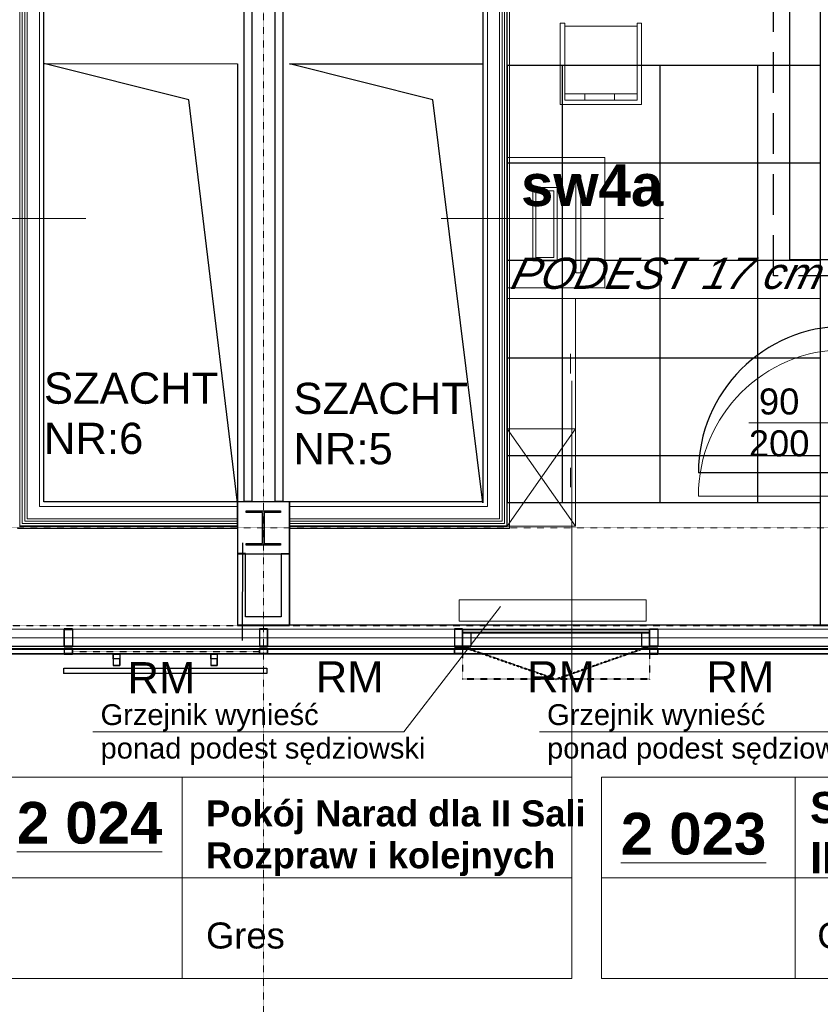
# Model space of a CAD drawing. Header units: millimetres. Extents: x -8838 to 31257, y -6224 to 3754.
# Tile 74 of 185: x 897 to 1390, y -5556 to -4951. Entities that reach past the tile are written whole.
import ezdxf
from ezdxf.enums import TextEntityAlignment as Align

# ---------------------------------------------------------------- set-up
doc = ezdxf.new("R2010")
doc.units = ezdxf.units.MM
doc.header["$LTSCALE"] = 10
doc.header["$MEASUREMENT"] = 0
for name, pattern in [('DASHED', [0.75, 0.5, -0.25]), ('rzut 2 pietra$0$ArchiTECH.PC 1. Line Type', [0.004, 0.003, -0.001]), ('rzut 2 pietra$0$ArchiTECH.PC 2. Line Type', [0.0025, 0.0015, -0.001]), ('rzut 2 pietra$0$ArchiTECH.PC 5. Line Type', [0.0053, 0.003, -0.001, 0.0003, -0.001]), ('rzut 2 pietra$0$ArchiTECH.PC Solid Line Type', [0]), ('SUFIT_2 PIETRO$0$ArchiTECH.PC 1. Line Type', [0.004, 0.003, -0.001]), ('SUFIT_2 PIETRO$0$ArchiTECH.PC 2. Line Type', [0.0025, 0.0015, -0.001]), ('SUFIT_2 PIETRO$0$ArchiTECH.PC Solid Line Type', [0])]:
    doc.linetypes.add(name, pattern=pattern)
for name, color, linetype, lineweight in [('IS_ARCH', 254, 'CONTINUOUS', 18), ('IS_FREON_GAZ', 22, 'DASHED', 30), ('IS_HC_FREON_CIECZ', 22, 'CONTINUOUS', 30)]:
    doc.layers.add(name, color=color, linetype=linetype, lineweight=lineweight)
for name, color, linetype in [('SUFIT_2 PIETRO$0$ELEM KONSTRUKCJI - inwent', 254, 'CONTINUOUS'), ('SUFIT_2 PIETRO$0$INWENTARYZACJA', 254, 'CONTINUOUS'), ('SUFIT_2 PIETRO$0$Kalka 1', 254, 'CONTINUOUS'), ('SUFIT_2 PIETRO$0$sciany projektowane', 254, 'CONTINUOUS'), ('SUFIT_2 PIETRO$0$SUFIT NOWY 39', 254, 'CONTINUOUS'), ('SUFIT_2 PIETRO$0$TYP SUFITÓW_NOWYCH', 254, 'CONTINUOUS')]:
    doc.layers.add(name, color=color, linetype=linetype)
doc.styles.add('rzut 2 pietra$0$ArchiTECHStyle1', font='arial.ttf', dxfattribs={"height": 0.16})
doc.styles.add('rzut 2 pietra$0$ArchiTECHStyle2', font='arialbd.ttf', dxfattribs={"height": 0.192})
doc.styles.add('rzut 2 pietra$0$ArchiTECHStyle3', font='ariali.ttf', dxfattribs={"oblique": 15, "height": 0.16})

msp = doc.modelspace()

# ---------------------------------------------------------------- linework, layer by layer
at = {"layer": 'IS_ARCH', "linetype": 'rzut 2 pietra$0$ArchiTECH.PC 5. Line Type'}
for p, q in [((1047.47, -3087.83), (1047.16, -6167.36)), ((-3569.09, -5262.89), (7882.41, -5264.04))]:
    msp.add_line(p, q, dxfattribs=at)
at = {"layer": 'IS_ARCH', "linetype": 'rzut 2 pietra$0$ArchiTECH.PC Solid Line Type'}
for p, q in [((897.46, -4648.87), (897.46, -5262.16)), ((898.96, -4650.37), (898.96, -5260.66)), ((900.46, -4651.87), (900.46, -5259.16)), ((901.96, -4653.37), (901.96, -5257.66)), ((1192.51, -4653.35), (1192.51, -5257.66)), ((1194.01, -4651.85), (1194.01, -5259.16)), ((1195.51, -4650.35), (1195.51, -5260.66)), ((1197.01, -4648.85), (1197.01, -5262.16)), ((909.46, -5250.16), (909.46, -4660.87)), ((1185.01, -4660.85), (1185.01, -5250.16)), ((1198.51, -5263.66), (1198.51, -4662.35)), ((1389.75, -4662.35), (1389.75, -5146.78)), ((1035.25, -4678.99), (1035.25, -5246.97)), ((1040.25, -5246.97), (1040.25, -4678.99)), ((1054.31, -4678.98), (1054.31, -5246.97)), ((1059.31, -5246.97), (1059.31, -4678.98)), ((1229.83, -4953.14), (1229.83, -5003.14)), ((1232.55, -4953.14), (1229.83, -4953.14)), ((1232.55, -5000.41), (1232.55, -4953.14)), ((1232.55, -4954.95), (1277.1, -4954.95)), ((1279.83, -4953.14), (1277.1, -4953.14)), ((1277.1, -4953.14), (1277.1, -5000.41)), ((1279.83, -5003.14), (1279.83, -4953.14)), ((1001.37, -5000.18), (912.28, -4977.95)), ((912.28, -4977.95), (1031.28, -4977.97)), ((1031.28, -4977.97), (1031.25, -5247.97)), ((1151.37, -5000.2), (1063.28, -4977.97)), ((1063.28, -4977.97), (1182.28, -4977.98)), ((1182.28, -4977.98), (1182.25, -5247.98)), ((1232.46, -4996.5), (1277.1, -4996.5)), ((1244.92, -5000.41), (1244.83, -4996.5)), ((1263.1, -4996.5), (1263.1, -5000.41)), ((1031.25, -5247.97), (1001.37, -5000.18)), ((1182.25, -5247.98), (1151.37, -5000.2)), ((1229.83, -5003.14), (1279.83, -5003.14)), ((1277.1, -5000.41), (1232.55, -5000.41)), ((1197.21, -5115.68), (1197.21, -5035.68)), ((1197.21, -5035.68), (1257.21, -5035.68)), ((1257.21, -5035.68), (1257.21, -5115.68)), ((1239.44, -5046.64), (1239.44, -5106.64)), ((1242.44, -5046.64), (1239.44, -5046.64)), ((1242.44, -5106.64), (1242.44, -5046.64)), ((1212.86, -5054.14), (1212.86, -5099.14)), ((1227.86, -5054.14), (1212.86, -5054.14)), ((1214.86, -5056.14), (1225.86, -5056.14)), ((1214.86, -5097.14), (1214.86, -5056.14)), ((1225.86, -5056.14), (1225.86, -5097.14)), ((1227.86, -5099.14), (1227.86, -5054.14)), ((937.99, -5073.16), (801.24, -5073.16)), ((1156.53, -5073.16), (1293.28, -5073.13)), ((1212.86, -5099.14), (1227.86, -5099.14)), ((1225.86, -5097.14), (1214.86, -5097.14)), ((1239.44, -5106.64), (1242.44, -5106.64)), ((1257.21, -5115.68), (1197.21, -5115.68)), ((1197.21, -5122.36), (1197.21, -5202.36)), ((1239.21, -5122.36), (1197.21, -5122.36)), ((1197.21, -5122.36), (1197.21, -5122.36)), ((1389.75, -5122.36), (1197.21, -5122.36)), ((1389.75, -5122.36), (1197.21, -5122.36)), ((1239.21, -5202.36), (1239.21, -5122.36)), ((1236.21, -5156.36), (1236.21, -5168.36)), ((1236.84, -5416.5), (1236.84, -5173.03)), ((1415.97, -5198.78), (1345.78, -5198.78)), ((1197.21, -5202.36), (1239.21, -5202.36)), ((1197.21, -5262.36), (1197.21, -5202.36)), ((1197.21, -5202.36), (1239.21, -5202.36)), ((1197.21, -5262.36), (1239.21, -5202.36)), ((1197.21, -5202.36), (1239.21, -5262.36)), ((1239.21, -5202.36), (1239.21, -5262.36)), ((1236.21, -5238.36), (1236.21, -5226.36)), ((1063.23, -5247.36), (1031.23, -5247.36)), ((1031.23, -5247.36), (1031.23, -5279.36)), ((1063.23, -5247.36), (1031.23, -5247.36)), ((1031.23, -5247.36), (1031.23, -5279.36)), ((1035.25, -5246.97), (1040.25, -5246.97)), ((1054.31, -5246.97), (1059.31, -5246.97)), ((1063.23, -5279.36), (1063.23, -5247.36)), ((1063.23, -5247.36), (1063.23, -5247.36)), ((1063.23, -5279.36), (1063.23, -5247.36)), ((1063.23, -5247.36), (1063.23, -5247.36)), ((1404.75, -5243.78), (1314.75, -5243.78)), ((1031.26, -5250.16), (909.46, -5250.16)), ((1031.25, -5247.97), (1031.25, -5247.97)), ((1031.26, -5263.66), (1031.26, -5250.16)), ((1036.73, -5252.86), (1057.73, -5252.86)), ((1036.73, -5253.86), (1036.73, -5252.86)), ((1036.73, -5252.86), (1057.73, -5252.86)), ((1036.73, -5253.86), (1036.73, -5252.86)), ((1057.73, -5252.86), (1057.73, -5253.86)), ((1057.73, -5252.86), (1057.73, -5253.86)), ((1185.01, -5250.16), (1063.21, -5250.16)), ((1063.21, -5250.16), (1063.21, -5263.66)), ((1182.25, -5247.98), (1182.25, -5247.98)), ((1389.75, -5250.78), (1389.75, -5323.32)), ((900.46, -5259.16), (1031.26, -5259.16)), ((901.96, -5257.66), (1031.26, -5257.66)), ((1046.73, -5253.86), (1036.73, -5253.86)), ((1046.73, -5253.86), (1036.73, -5253.86)), ((1046.73, -5272.86), (1046.73, -5253.86)), ((1046.73, -5272.86), (1046.73, -5253.86)), ((1057.73, -5253.86), (1047.73, -5253.86)), ((1047.73, -5253.86), (1047.73, -5272.86)), ((1057.73, -5253.86), (1047.73, -5253.86)), ((1047.73, -5253.86), (1047.73, -5272.86)), ((1192.51, -5257.66), (1063.21, -5257.66)), ((1194.01, -5259.16), (1063.21, -5259.16)), ((895.96, -5263.66), (1031.26, -5263.66)), ((897.46, -5262.16), (1031.26, -5262.16)), ((898.96, -5260.66), (1031.26, -5260.66)), ((1195.51, -5260.66), (1063.21, -5260.66)), ((1197.01, -5262.16), (1063.21, -5262.16)), ((1063.21, -5263.66), (1198.51, -5263.66)), ((1063.27, -5262.97), (1063.25, -5322.97)), ((1239.21, -5262.36), (1197.21, -5262.36)), ((1197.21, -5262.36), (1197.21, -5262.36)), ((1034.33, -5272.44), (1034.28, -5332.45)), ((1036.73, -5273.86), (1036.73, -5272.86)), ((1036.73, -5272.86), (1046.73, -5272.86)), ((1036.73, -5273.86), (1036.73, -5272.86)), ((1036.73, -5272.86), (1046.73, -5272.86)), ((1057.73, -5273.86), (1036.73, -5273.86)), ((1057.73, -5273.86), (1036.73, -5273.86)), ((1047.73, -5272.86), (1057.73, -5272.86)), ((1047.73, -5272.86), (1057.73, -5272.86)), ((1057.73, -5272.86), (1057.73, -5273.86)), ((1057.73, -5272.86), (1057.73, -5273.86)), ((1031.23, -5279.36), (1063.23, -5279.36)), ((1031.23, -5279.36), (1063.23, -5279.36)), ((1036.25, -5278.97), (1031.25, -5278.97)), ((1031.25, -5278.97), (1031.25, -5322.97)), ((1031.25, -5278.97), (1031.25, -5322.97)), ((1031.25, -5279.37), (1031.25, -5323.37)), ((1036.25, -5317.97), (1036.25, -5278.97)), ((1063.25, -5279.36), (1058.25, -5279.36)), ((1058.25, -5279.36), (1058.25, -5317.97)), ((1063.25, -5278.97), (1063.25, -5322.97)), ((1063.25, -5322.97), (1063.25, -5279.36)), ((1063.25, -5279.37), (1063.25, -5323.37)), ((1167.6, -5307.57), (1167.6, -5320.57)), ((1282.6, -5307.57), (1167.6, -5307.57)), ((1167.6, -5307.57), (1167.6, -5320.57)), ((1282.6, -5307.57), (1167.6, -5307.57)), ((1282.6, -5320.57), (1282.6, -5307.57)), ((1282.6, -5320.57), (1282.6, -5307.57)), ((1133.67, -5388.68), (1193.03, -5311.59)), ((1058.25, -5317.97), (1036.25, -5317.97)), ((-362.69, -5325.33), (2309.75, -5325.59)), ((924.73, -5336.39), (924.73, -5325.85)), ((924.73, -5325.85), (929.75, -5325.85)), ((929.75, -5325.45), (924.75, -5325.46)), ((924.75, -5325.46), (924.75, -5335.99)), ((924.75, -5325.86), (924.75, -5336.39)), ((929.75, -5325.86), (924.75, -5325.86)), ((929.75, -5325.45), (929.75, -5335.99)), ((929.75, -5325.85), (929.75, -5336.39)), ((929.75, -5325.86), (929.75, -5336.39)), ((1031.25, -5322.97), (1063.25, -5322.97)), ((1031.25, -5322.97), (1063.25, -5322.97)), ((1031.25, -5323.37), (1063.25, -5323.37)), ((1049.75, -5325.47), (1044.75, -5325.47)), ((1044.75, -5325.47), (1044.75, -5336)), ((1044.75, -5325.87), (1044.75, -5335.87)), ((1049.75, -5325.87), (1044.75, -5325.87)), ((1044.75, -5325.87), (1044.75, -5336.4)), ((1049.75, -5325.87), (1044.75, -5325.87)), ((1049.75, -5325.47), (1049.75, -5336)), ((1049.75, -5335.87), (1049.75, -5325.87)), ((1049.75, -5325.87), (1049.75, -5336.4)), ((1063.25, -5322.97), (1524.75, -5323.04)), ((1169.75, -5325.48), (1164.75, -5325.48)), ((1164.75, -5325.48), (1164.75, -5336.01)), ((1164.75, -5325.88), (1164.75, -5336.42)), ((1169.75, -5325.88), (1164.75, -5325.88)), ((1164.75, -5325.88), (1164.75, -5336.42)), ((1169.75, -5325.88), (1164.75, -5325.88)), ((1167.6, -5320.57), (1282.6, -5320.57)), ((1167.6, -5320.57), (1282.6, -5320.57)), ((1169.75, -5325.48), (1169.75, -5336.01)), ((1169.75, -5325.88), (1284.77, -5325.88)), ((1169.75, -5327.89), (1169.75, -5325.88)), ((1169.75, -5336.42), (1169.75, -5325.88)), ((1169.75, -5325.88), (1169.75, -5336.41)), ((1284.73, -5336.42), (1284.73, -5325.58)), ((1284.73, -5325.58), (1289.75, -5325.58)), ((1289.75, -5325.49), (1284.75, -5325.49)), ((1284.75, -5325.49), (1284.75, -5336.03)), ((1284.75, -5325.89), (1284.75, -5336.43)), ((1289.75, -5325.89), (1284.75, -5325.89)), ((1284.77, -5325.88), (1284.77, -5327.89)), ((1289.75, -5325.49), (1289.75, -5336.02)), ((1289.75, -5325.58), (1289.75, -5336.42)), ((1289.75, -5325.89), (1289.75, -5336.42)), ((1389.75, -5323.32), (1404.75, -5323.32)), ((569.79, -5330.95), (1404.75, -5330.95)), ((1169.77, -5327.48), (1169.75, -5336.01)), ((1169.77, -5327.88), (1169.75, -5336.41)), ((1284.77, -5327.89), (1169.75, -5327.89)), ((1169.77, -5327.48), (1174.77, -5327.48)), ((1169.77, -5327.48), (1284.77, -5327.49)), ((1169.77, -5336.05), (1169.77, -5327.88)), ((1169.77, -5327.88), (1174.75, -5327.88)), ((1169.77, -5327.88), (1284.77, -5327.89)), ((1169.77, -5327.88), (1174.77, -5327.88)), ((1174.77, -5327.48), (1174.75, -5336.01)), ((1174.75, -5327.88), (1174.75, -5336.05)), ((1174.77, -5327.88), (1174.75, -5336.41)), ((1279.76, -5327.49), (1279.75, -5336.02)), ((1279.75, -5327.89), (1279.75, -5336.42)), ((1284.77, -5327.89), (1279.75, -5327.89)), ((1279.76, -5327.89), (1279.75, -5336.42)), ((1279.76, -5327.49), (1284.76, -5327.49)), ((1279.76, -5327.89), (1284.76, -5327.89)), ((1284.76, -5327.49), (1284.75, -5336.02)), ((1284.76, -5327.89), (1284.75, -5336.42)), ((1284.77, -5336.42), (1284.77, -5327.89)), ((-362.69, -5335.86), (2309.74, -5336.12)), ((-362.69, -5337.33), (2309.74, -5337.6)), ((2309.74, -5338), (-357.68, -5338)), ((929.75, -5336.39), (924.73, -5336.39)), ((929.75, -5335.99), (924.75, -5335.99)), ((929.75, -5336.39), (924.75, -5336.39)), ((929.76, -5337.46), (924.76, -5337.47)), ((924.76, -5337.47), (924.76, -5340.46)), ((924.76, -5337.86), (924.76, -5340.86)), ((929.76, -5337.86), (924.76, -5337.86)), ((929.76, -5337.86), (924.76, -5337.87)), ((924.76, -5337.87), (924.76, -5340.86)), ((929.76, -5337.46), (929.76, -5340.46)), ((929.76, -5340.86), (929.76, -5337.86)), ((929.76, -5337.86), (929.76, -5340.86)), ((1044.72, -5337.88), (1044.72, -5340.73)), ((1049.76, -5337.88), (1044.72, -5337.88)), ((1044.75, -5335.87), (1049.75, -5335.87)), ((1049.75, -5336), (1044.75, -5336)), ((1049.75, -5336.4), (1044.75, -5336.4)), ((1049.76, -5337.47), (1044.76, -5337.48)), ((1044.76, -5337.48), (1044.76, -5340.47)), ((1044.76, -5337.88), (1044.76, -5340.87)), ((1049.76, -5337.88), (1044.76, -5337.88)), ((1049.76, -5337.47), (1049.76, -5340.47)), ((1049.76, -5340.73), (1049.76, -5337.88)), ((1049.76, -5337.88), (1049.76, -5340.87)), ((1169.75, -5336.01), (1164.75, -5336.01)), ((1169.75, -5336.41), (1164.75, -5336.42)), ((1164.75, -5336.42), (1169.75, -5336.42)), ((1169.76, -5337.49), (1164.76, -5337.49)), ((1164.76, -5337.49), (1164.76, -5340.48)), ((1164.76, -5340.88), (1164.76, -5337.89)), ((1164.76, -5337.89), (1169.76, -5337.89)), ((1164.76, -5337.89), (1164.76, -5340.88)), ((1169.76, -5337.89), (1164.76, -5337.89)), ((1169.75, -5336.01), (1174.75, -5336.01)), ((1169.75, -5336.41), (1174.75, -5336.41)), ((1169.76, -5337.49), (1169.76, -5340.48)), ((1169.76, -5337.89), (1169.76, -5340.88)), ((1169.76, -5337.89), (1169.76, -5340.88)), ((1174.75, -5336.05), (1169.77, -5336.05)), ((1279.75, -5336.02), (1284.75, -5336.02)), ((1279.75, -5336.42), (1284.77, -5336.42)), ((1279.75, -5336.42), (1284.75, -5336.42)), ((1289.75, -5336.42), (1284.73, -5336.42)), ((1289.75, -5336.02), (1284.75, -5336.03)), ((1289.75, -5336.42), (1284.75, -5336.43)), ((1289.76, -5337.5), (1284.76, -5337.5)), ((1284.76, -5337.5), (1284.76, -5340.5)), ((1284.76, -5337.58), (1284.76, -5340.9)), ((1289.92, -5337.58), (1284.76, -5337.58)), ((1284.76, -5337.9), (1284.76, -5340.9)), ((1289.76, -5337.9), (1284.76, -5337.9)), ((1289.76, -5337.5), (1289.76, -5340.49)), ((1289.76, -5337.9), (1289.76, -5340.89)), ((1289.92, -5340.9), (1289.92, -5337.58)), ((-362.69, -5340.33), (2309.74, -5340.59)), ((-357.68, -5340.73), (2309.74, -5340.73)), ((929.76, -5340.46), (924.76, -5340.46)), ((924.76, -5340.86), (929.76, -5340.86)), ((929.76, -5340.86), (924.76, -5340.86)), ((954.93, -5343.89), (954.93, -5340.95)), ((954.93, -5340.95), (958.93, -5340.95)), ((954.93, -5340.95), (954.93, -5343.9)), ((958.93, -5340.95), (954.93, -5340.95)), ((954.93, -5343.89), (954.93, -5347.9)), ((958.93, -5343.89), (954.93, -5343.89)), ((958.93, -5343.89), (954.93, -5343.89)), ((958.93, -5343.89), (954.93, -5343.9)), ((954.93, -5343.9), (954.93, -5347.9)), ((958.93, -5340.95), (958.93, -5343.89)), ((958.93, -5340.95), (958.93, -5347.89)), ((958.93, -5347.9), (958.93, -5343.89)), ((1018.88, -5340.9), (1014.88, -5340.91)), ((1014.88, -5340.91), (1018.88, -5340.91)), ((1014.88, -5343.85), (1014.88, -5340.91)), ((1014.88, -5340.91), (1014.88, -5347.85)), ((1018.88, -5343.85), (1014.88, -5343.85)), ((1014.88, -5343.85), (1014.88, -5347.85)), ((1018.88, -5343.85), (1014.88, -5343.85)), ((1018.88, -5343.85), (1014.88, -5343.85)), ((1018.88, -5340.9), (1018.88, -5343.85)), ((1018.88, -5340.91), (1018.88, -5343.85)), ((1018.88, -5347.85), (1018.88, -5343.85)), ((1018.88, -5343.85), (1018.88, -5347.85)), ((1044.72, -5340.73), (1049.76, -5340.73)), ((1049.76, -5340.47), (1044.76, -5340.47)), ((1049.76, -5340.87), (1044.76, -5340.87)), ((1169.76, -5340.48), (1164.76, -5340.48)), ((1169.76, -5340.88), (1164.76, -5340.88)), ((1169.76, -5340.88), (1164.76, -5340.88)), ((1289.76, -5340.49), (1284.76, -5340.5)), ((1289.76, -5340.89), (1284.76, -5340.9)), ((1284.76, -5340.9), (1289.92, -5340.9)), ((1049.39, -5349.79), (924.38, -5349.89)), ((924.38, -5349.89), (924.39, -5352.89)), ((924.6, -5352.79), (924.6, -5349.62)), ((924.6, -5349.62), (1049.39, -5349.62)), ((958.93, -5347.89), (954.93, -5347.9)), ((954.93, -5347.9), (958.93, -5347.9)), ((1014.88, -5347.85), (1018.88, -5347.85)), ((1018.88, -5347.85), (1014.88, -5347.85)), ((1049.39, -5349.62), (1049.39, -5352.79)), ((1049.39, -5349.79), (1049.39, -5352.79)), ((1049.39, -5352.79), (924.39, -5352.89)), ((1049.39, -5352.79), (924.6, -5352.79)), ((942.4, -5388.68), (1133.67, -5388.68)), ((1217.01, -5388.68), (1408.28, -5388.68)), ((878.04, -5416.5), (1236.84, -5416.5)), ((997.28, -5416.5), (997.28, -5540.42)), ((1236.84, -5416.5), (1236.84, -5540.42)), ((1255.08, -5416.5), (1613.88, -5416.5)), ((1255.08, -5416.5), (1255.08, -5540.42)), ((1374.32, -5416.5), (1374.32, -5540.42)), ((878.04, -5478.46), (1236.84, -5478.46)), ((1255.08, -5478.46), (1613.88, -5478.46)), ((878.04, -5540.42), (1236.84, -5540.42)), ((1255.08, -5540.42), (1613.88, -5540.42))]:
    msp.add_line(p, q, dxfattribs=at)
at = {"layer": 'IS_ARCH', "linetype": 'rzut 2 pietra$0$ArchiTECH.PC 1. Line Type'}
for p, q in [((1389.75, -5148.78), (1389.75, -5248.78)), ((-1515.75, -5323.12), (4330.89, -5323.69)), ((1169.75, -5336.21), (1169.76, -5356.21)), ((1169.75, -5336.21), (1227.26, -5356.17)), ((1169.75, -5336.21), (1169.76, -5356.21)), ((1169.75, -5336.21), (1227.26, -5356.17)), ((1169.75, -5336.61), (1227.26, -5356.57)), ((1169.75, -5336.61), (1169.76, -5356.61)), ((1169.75, -5336.61), (1227.26, -5356.57)), ((1169.75, -5336.61), (1169.76, -5356.61)), ((1284.75, -5336.02), (1227.26, -5356.17)), ((1284.75, -5336.02), (1227.26, -5356.17)), ((1284.75, -5336.42), (1227.26, -5356.57)), ((1284.75, -5336.42), (1227.26, -5356.57)), ((1284.75, -5336.02), (1284.76, -5356.13)), ((1284.75, -5336.02), (1284.76, -5356.13)), ((1284.75, -5336.42), (1284.76, -5356.53)), ((1284.75, -5336.42), (1284.76, -5356.53)), ((1284.76, -5356.13), (1169.76, -5356.21)), ((1284.76, -5356.13), (1169.76, -5356.21)), ((1284.76, -5356.53), (1169.76, -5356.61)), ((1284.76, -5356.53), (1169.76, -5356.61))]:
    msp.add_line(p, q, dxfattribs=at)
at = {"layer": 'IS_ARCH', "linetype": 'rzut 2 pietra$0$ArchiTECH.PC 2. Line Type'}
msp.add_line((1044.35, -5339.42), (929.38, -5339.5), dxfattribs=at)
at = {"layer": 'IS_ARCH', "linetype": 'rzut 2 pietra$0$ArchiTECH.PC Solid Line Type'}
msp.add_arc((1404.75, -5243.78), 90, 90, 180, dxfattribs=at)
at = {"layer": 'IS_FREON_GAZ', "ltscale": 5}
msp.add_lwpolyline([(2526.37, -5108.49), (1361, -5108.49), (1361, -4882.84), (1351.02, -4882.84)], dxfattribs=at)
at = {"layer": 'IS_HC_FREON_CIECZ'}
msp.add_lwpolyline([(2537.37, -5098.49), (1371, -5098.49), (1371, -4872.84), (1351.02, -4872.84)], dxfattribs=at)
at = {"layer": 'SUFIT_2 PIETRO$0$ELEM KONSTRUKCJI - inwent', "linetype": 'SUFIT_2 PIETRO$0$ArchiTECH.PC Solid Line Type'}
for p, q in [((1063.23, -5247.36), (1031.23, -5247.36)), ((1031.23, -5247.36), (1031.23, -5279.36)), ((1063.23, -5279.36), (1063.23, -5247.36)), ((1063.23, -5247.36), (1063.23, -5247.36)), ((1036.73, -5252.86), (1057.73, -5252.86)), ((1036.73, -5253.86), (1036.73, -5252.86)), ((1036.73, -5252.86), (1057.73, -5252.86)), ((1036.73, -5253.86), (1036.73, -5252.86)), ((1057.73, -5252.86), (1057.73, -5253.86)), ((1057.73, -5252.86), (1057.73, -5253.86)), ((1046.73, -5253.86), (1036.73, -5253.86)), ((1046.73, -5253.86), (1036.73, -5253.86)), ((1046.73, -5272.86), (1046.73, -5253.86)), ((1046.73, -5272.86), (1046.73, -5253.86)), ((1057.73, -5253.86), (1047.73, -5253.86)), ((1047.73, -5253.86), (1047.73, -5272.86)), ((1057.73, -5253.86), (1047.73, -5253.86)), ((1047.73, -5253.86), (1047.73, -5272.86)), ((1036.73, -5273.86), (1036.73, -5272.86)), ((1036.73, -5272.86), (1046.73, -5272.86)), ((1036.73, -5273.86), (1036.73, -5272.86)), ((1036.73, -5272.86), (1046.73, -5272.86)), ((1057.73, -5273.86), (1036.73, -5273.86)), ((1057.73, -5273.86), (1036.73, -5273.86)), ((1047.73, -5272.86), (1057.73, -5272.86)), ((1047.73, -5272.86), (1057.73, -5272.86)), ((1057.73, -5272.86), (1057.73, -5273.86)), ((1057.73, -5272.86), (1057.73, -5273.86)), ((1031.23, -5279.36), (1063.23, -5279.36))]:
    msp.add_line(p, q, dxfattribs=at)
at = {"layer": 'SUFIT_2 PIETRO$0$INWENTARYZACJA', "linetype": 'SUFIT_2 PIETRO$0$ArchiTECH.PC Solid Line Type'}
for p, q in [((1197.21, -5262.36), (1197.21, -4647.37)), ((912.26, -5247.36), (912.26, -4662.37)), ((1182.21, -4662.37), (1182.21, -5247.36)), ((1035.25, -4678.99), (1035.25, -5246.97)), ((1040.25, -5246.97), (1040.25, -4678.99)), ((1054.31, -4678.98), (1054.31, -5246.97)), ((1059.31, -5246.97), (1059.31, -4678.98)), ((1001.37, -5000.18), (912.28, -4977.95)), ((912.28, -4977.95), (1031.28, -4977.97)), ((1031.28, -4977.97), (1031.25, -5247.97)), ((1151.37, -5000.2), (1063.28, -4977.97)), ((1063.28, -4977.97), (1182.28, -4977.98)), ((1182.28, -4977.98), (1182.25, -5247.98)), ((1031.25, -5247.97), (1001.37, -5000.18)), ((1182.25, -5247.98), (1151.37, -5000.2)), ((1031.26, -5247.36), (912.26, -5247.36)), ((1031.26, -5262.36), (1031.26, -5247.36)), ((1035.25, -5246.97), (1040.25, -5246.97)), ((1054.31, -5246.97), (1059.31, -5246.97)), ((1182.21, -5247.36), (1063.21, -5247.36)), ((1063.21, -5247.36), (1063.21, -5262.36)), ((1031.25, -5247.97), (1031.25, -5247.97)), ((1182.25, -5247.98), (1182.25, -5247.98)), ((897.26, -5262.36), (1031.26, -5262.36)), ((1063.21, -5262.36), (1197.21, -5262.36)), ((1063.27, -5262.97), (1063.25, -5322.97)), ((1034.33, -5272.44), (1034.28, -5332.45)), ((1036.25, -5278.97), (1031.25, -5278.97)), ((1031.25, -5278.97), (1031.25, -5322.97)), ((1031.25, -5278.97), (1031.25, -5322.97)), ((1031.25, -5279.37), (1031.25, -5323.37)), ((1036.25, -5317.97), (1036.25, -5278.97)), ((1063.25, -5279.36), (1058.25, -5279.36)), ((1058.25, -5279.36), (1058.25, -5317.97)), ((1063.25, -5278.97), (1063.25, -5322.97)), ((1063.25, -5322.97), (1063.25, -5279.36)), ((1063.25, -5279.37), (1063.25, -5323.37)), ((1058.25, -5317.97), (1036.25, -5317.97)), ((-362.69, -5325.33), (2309.75, -5325.59)), ((924.73, -5325.85), (929.75, -5325.85)), ((924.73, -5336.39), (924.73, -5325.85)), ((929.75, -5325.45), (924.75, -5325.46)), ((924.75, -5325.46), (924.75, -5335.99)), ((929.75, -5325.86), (924.75, -5325.86)), ((924.75, -5325.86), (924.75, -5336.39)), ((929.75, -5325.45), (929.75, -5335.99)), ((929.75, -5325.85), (929.75, -5336.39)), ((929.75, -5325.86), (929.75, -5336.39)), ((1031.25, -5322.97), (1063.25, -5322.97)), ((1031.25, -5322.97), (1063.25, -5322.97)), ((1031.25, -5323.37), (1063.25, -5323.37)), ((1044.75, -5325.47), (1044.75, -5336)), ((1049.75, -5325.47), (1044.75, -5325.47)), ((1049.75, -5325.87), (1044.75, -5325.87)), ((1044.75, -5325.87), (1044.75, -5336.4)), ((1049.75, -5325.87), (1044.75, -5325.87)), ((1044.75, -5325.87), (1044.75, -5335.87)), ((1049.75, -5325.47), (1049.75, -5336)), ((1049.75, -5325.87), (1049.75, -5336.4)), ((1049.75, -5335.87), (1049.75, -5325.87)), ((1063.25, -5322.97), (1524.75, -5323.04)), ((1164.75, -5325.48), (1164.75, -5336.01)), ((1169.75, -5325.48), (1164.75, -5325.48)), ((1169.75, -5325.88), (1164.75, -5325.88)), ((1164.75, -5325.88), (1164.75, -5336.42)), ((1169.75, -5325.88), (1164.75, -5325.88)), ((1164.75, -5325.88), (1164.75, -5336.42)), ((1169.75, -5325.48), (1169.75, -5336.01)), ((1169.75, -5325.88), (1169.75, -5336.41)), ((1169.75, -5336.42), (1169.75, -5325.88)), ((1169.75, -5327.89), (1169.75, -5325.88)), ((1169.75, -5325.88), (1284.77, -5325.88)), ((1284.73, -5325.58), (1289.75, -5325.58)), ((1284.73, -5336.42), (1284.73, -5325.58)), ((1284.75, -5325.49), (1284.75, -5336.03)), ((1289.75, -5325.49), (1284.75, -5325.49)), ((1289.75, -5325.89), (1284.75, -5325.89)), ((1284.75, -5325.89), (1284.75, -5336.43)), ((1284.77, -5325.88), (1284.77, -5327.89)), ((1289.75, -5325.49), (1289.75, -5336.02)), ((1289.75, -5325.58), (1289.75, -5336.42)), ((1289.75, -5325.89), (1289.75, -5336.42)), ((1169.77, -5327.48), (1169.75, -5336.01)), ((1169.77, -5327.88), (1169.75, -5336.41)), ((1284.77, -5327.89), (1169.75, -5327.89)), ((1169.77, -5327.48), (1284.77, -5327.49)), ((1169.77, -5327.48), (1174.77, -5327.48)), ((1169.77, -5327.88), (1174.77, -5327.88)), ((1169.77, -5327.88), (1284.77, -5327.89)), ((1169.77, -5327.88), (1174.75, -5327.88)), ((1169.77, -5336.05), (1169.77, -5327.88)), ((1174.77, -5327.48), (1174.75, -5336.01)), ((1174.77, -5327.88), (1174.75, -5336.41)), ((1174.75, -5327.88), (1174.75, -5336.05)), ((1279.76, -5327.49), (1279.75, -5336.02)), ((1279.76, -5327.89), (1279.75, -5336.42)), ((1284.77, -5327.89), (1279.75, -5327.89)), ((1279.75, -5327.89), (1279.75, -5336.42)), ((1279.76, -5327.49), (1284.76, -5327.49)), ((1279.76, -5327.89), (1284.76, -5327.89)), ((1284.76, -5327.49), (1284.75, -5336.02)), ((1284.76, -5327.89), (1284.75, -5336.42)), ((1284.77, -5336.42), (1284.77, -5327.89)), ((-362.69, -5335.86), (2309.74, -5336.12)), ((-362.69, -5337.33), (2309.74, -5337.6)), ((2309.74, -5338), (-357.68, -5338)), ((929.75, -5336.39), (924.73, -5336.39)), ((929.75, -5335.99), (924.75, -5335.99)), ((929.75, -5336.39), (924.75, -5336.39)), ((929.76, -5337.46), (924.76, -5337.47)), ((924.76, -5337.47), (924.76, -5340.46)), ((929.76, -5337.86), (924.76, -5337.87)), ((929.76, -5337.86), (924.76, -5337.86)), ((924.76, -5337.86), (924.76, -5340.86)), ((924.76, -5337.87), (924.76, -5340.86)), ((929.76, -5337.46), (929.76, -5340.46)), ((929.76, -5337.86), (929.76, -5340.86)), ((929.76, -5340.86), (929.76, -5337.86)), ((1049.76, -5337.88), (1044.72, -5337.88)), ((1044.72, -5337.88), (1044.72, -5340.73)), ((1044.75, -5335.87), (1049.75, -5335.87)), ((1049.75, -5336), (1044.75, -5336)), ((1049.75, -5336.4), (1044.75, -5336.4)), ((1049.76, -5337.47), (1044.76, -5337.48)), ((1044.76, -5337.48), (1044.76, -5340.47)), ((1049.76, -5337.88), (1044.76, -5337.88)), ((1044.76, -5337.88), (1044.76, -5340.87)), ((1049.76, -5337.47), (1049.76, -5340.47)), ((1049.76, -5337.88), (1049.76, -5340.87)), ((1049.76, -5340.73), (1049.76, -5337.88)), ((1169.75, -5336.01), (1164.75, -5336.01)), ((1169.75, -5336.41), (1164.75, -5336.42)), ((1164.75, -5336.42), (1169.75, -5336.42)), ((1164.76, -5337.49), (1164.76, -5340.48)), ((1169.76, -5337.49), (1164.76, -5337.49)), ((1169.76, -5337.89), (1164.76, -5337.89)), ((1164.76, -5337.89), (1164.76, -5340.88)), ((1164.76, -5337.89), (1169.76, -5337.89)), ((1164.76, -5340.88), (1164.76, -5337.89)), ((1169.75, -5336.01), (1174.75, -5336.01)), ((1169.75, -5336.41), (1174.75, -5336.41)), ((1169.76, -5337.49), (1169.76, -5340.48)), ((1169.76, -5337.89), (1169.76, -5340.88)), ((1169.76, -5337.89), (1169.76, -5340.88)), ((1174.75, -5336.05), (1169.77, -5336.05)), ((1279.75, -5336.02), (1284.75, -5336.02)), ((1279.75, -5336.42), (1284.75, -5336.42)), ((1279.75, -5336.42), (1284.77, -5336.42)), ((1289.75, -5336.42), (1284.73, -5336.42)), ((1289.75, -5336.02), (1284.75, -5336.03)), ((1289.75, -5336.42), (1284.75, -5336.43)), ((1284.76, -5337.5), (1284.76, -5340.5)), ((1289.76, -5337.5), (1284.76, -5337.5)), ((1289.92, -5337.58), (1284.76, -5337.58)), ((1284.76, -5337.58), (1284.76, -5340.9)), ((1289.76, -5337.9), (1284.76, -5337.9)), ((1284.76, -5337.9), (1284.76, -5340.9)), ((1289.76, -5337.5), (1289.76, -5340.49)), ((1289.76, -5337.9), (1289.76, -5340.89)), ((1289.92, -5340.9), (1289.92, -5337.58)), ((-362.69, -5340.33), (2309.74, -5340.59)), ((-357.68, -5340.73), (2309.74, -5340.73)), ((929.76, -5340.46), (924.76, -5340.46)), ((929.76, -5340.86), (924.76, -5340.86)), ((924.76, -5340.86), (929.76, -5340.86)), ((958.93, -5340.95), (954.93, -5340.95)), ((954.93, -5340.95), (954.93, -5343.9)), ((954.93, -5340.95), (958.93, -5340.95)), ((954.93, -5343.89), (954.93, -5340.95)), ((958.93, -5343.89), (954.93, -5343.9)), ((958.93, -5343.89), (954.93, -5343.89)), ((958.93, -5343.89), (954.93, -5343.89)), ((954.93, -5343.89), (954.93, -5347.9)), ((954.93, -5343.9), (954.93, -5347.9)), ((958.93, -5340.95), (958.93, -5347.89)), ((958.93, -5340.95), (958.93, -5343.89)), ((958.93, -5347.9), (958.93, -5343.89)), ((1018.88, -5340.9), (1014.88, -5340.91)), ((1014.88, -5340.91), (1014.88, -5347.85)), ((1014.88, -5343.85), (1014.88, -5340.91)), ((1014.88, -5340.91), (1018.88, -5340.91)), ((1018.88, -5343.85), (1014.88, -5343.85)), ((1018.88, -5343.85), (1014.88, -5343.85)), ((1014.88, -5343.85), (1014.88, -5347.85)), ((1018.88, -5343.85), (1014.88, -5343.85)), ((1018.88, -5340.9), (1018.88, -5343.85)), ((1018.88, -5340.91), (1018.88, -5343.85)), ((1018.88, -5343.85), (1018.88, -5347.85)), ((1018.88, -5347.85), (1018.88, -5343.85)), ((1044.72, -5340.73), (1049.76, -5340.73)), ((1049.76, -5340.47), (1044.76, -5340.47)), ((1049.76, -5340.87), (1044.76, -5340.87)), ((1169.76, -5340.48), (1164.76, -5340.48)), ((1169.76, -5340.88), (1164.76, -5340.88)), ((1169.76, -5340.88), (1164.76, -5340.88)), ((1289.76, -5340.49), (1284.76, -5340.5)), ((1289.76, -5340.89), (1284.76, -5340.9)), ((1284.76, -5340.9), (1289.92, -5340.9)), ((1049.39, -5349.79), (924.38, -5349.89)), ((924.38, -5349.89), (924.39, -5352.89)), ((924.6, -5349.62), (1049.39, -5349.62)), ((924.6, -5352.79), (924.6, -5349.62)), ((958.93, -5347.89), (954.93, -5347.9)), ((954.93, -5347.9), (958.93, -5347.9)), ((1018.88, -5347.85), (1014.88, -5347.85)), ((1014.88, -5347.85), (1018.88, -5347.85)), ((1049.39, -5349.62), (1049.39, -5352.79)), ((1049.39, -5349.79), (1049.39, -5352.79)), ((1049.39, -5352.79), (924.39, -5352.89)), ((1049.39, -5352.79), (924.6, -5352.79))]:
    msp.add_line(p, q, dxfattribs=at)
at = {"layer": 'SUFIT_2 PIETRO$0$INWENTARYZACJA', "linetype": 'SUFIT_2 PIETRO$0$ArchiTECH.PC 1. Line Type'}
for p, q in [((-1515.75, -5323.12), (4330.89, -5323.69)), ((1169.75, -5336.21), (1227.26, -5356.17)), ((1169.75, -5336.21), (1169.76, -5356.21)), ((1169.75, -5336.21), (1227.26, -5356.17)), ((1169.75, -5336.21), (1169.76, -5356.21)), ((1169.75, -5336.61), (1169.76, -5356.61)), ((1169.75, -5336.61), (1227.26, -5356.57)), ((1169.75, -5336.61), (1169.76, -5356.61)), ((1169.75, -5336.61), (1227.26, -5356.57)), ((1284.75, -5336.02), (1227.26, -5356.17)), ((1284.75, -5336.02), (1227.26, -5356.17)), ((1284.75, -5336.42), (1227.26, -5356.57)), ((1284.75, -5336.42), (1227.26, -5356.57)), ((1284.75, -5336.02), (1284.76, -5356.13)), ((1284.75, -5336.02), (1284.76, -5356.13)), ((1284.75, -5336.42), (1284.76, -5356.53)), ((1284.75, -5336.42), (1284.76, -5356.53)), ((1284.76, -5356.13), (1169.76, -5356.21)), ((1284.76, -5356.13), (1169.76, -5356.21)), ((1284.76, -5356.53), (1169.76, -5356.61)), ((1284.76, -5356.53), (1169.76, -5356.61))]:
    msp.add_line(p, q, dxfattribs=at)
at = {"layer": 'SUFIT_2 PIETRO$0$INWENTARYZACJA', "linetype": 'SUFIT_2 PIETRO$0$ArchiTECH.PC 2. Line Type'}
msp.add_line((1044.35, -5339.42), (929.38, -5339.5), dxfattribs=at)
at = {"layer": 'SUFIT_2 PIETRO$0$Kalka 1', "linetype": 'SUFIT_2 PIETRO$0$ArchiTECH.PC Solid Line Type'}
for p, q in [((1063.23, -5247.36), (1031.23, -5247.36)), ((1031.23, -5247.36), (1031.23, -5279.36)), ((1063.23, -5279.36), (1063.23, -5247.36)), ((1063.23, -5247.36), (1063.23, -5247.36)), ((1031.23, -5279.36), (1063.23, -5279.36))]:
    msp.add_line(p, q, dxfattribs=at)
at = {"layer": 'SUFIT_2 PIETRO$0$sciany projektowane', "linetype": 'SUFIT_2 PIETRO$0$ArchiTECH.PC Solid Line Type'}
for p, q in [((1389.75, -4662.35), (1389.75, -5132.44)), ((1404.75, -5229.44), (1314.75, -5229.44)), ((1389.75, -5236.44), (1389.75, -5323.32)), ((1389.75, -5323.32), (1404.75, -5323.32))]:
    msp.add_line(p, q, dxfattribs=at)
at = {"layer": 'SUFIT_2 PIETRO$0$sciany projektowane', "linetype": 'SUFIT_2 PIETRO$0$ArchiTECH.PC 1. Line Type'}
msp.add_line((1389.75, -5134.44), (1389.75, -5234.44), dxfattribs=at)
at = {"layer": 'SUFIT_2 PIETRO$0$sciany projektowane', "linetype": 'SUFIT_2 PIETRO$0$ArchiTECH.PC Solid Line Type'}
msp.add_arc((1404.75, -5229.44), 90, 90, 180, dxfattribs=at)
at = {"layer": 'SUFIT_2 PIETRO$0$SUFIT NOWY 39', "linetype": 'SUFIT_2 PIETRO$0$ArchiTECH.PC Solid Line Type'}
for p, q in [((1197.28, -4978.84), (1389.75, -4978.84)), ((1197.28, -5247.88), (1197.28, -4978.84)), ((1197.28, -4978.84), (1389.75, -4978.84)), ((1231.02, -4978.84), (1231.02, -5247.88)), ((1291.02, -4978.84), (1291.02, -5247.88)), ((1351.02, -4978.84), (1351.02, -5247.88)), ((1389.75, -4978.84), (1389.75, -5247.88)), ((1197.28, -5038.84), (1389.75, -5038.84)), ((1197.28, -5098.84), (1389.75, -5098.84)), ((1197.28, -5158.84), (1389.75, -5158.84)), ((1197.28, -5218.84), (1389.75, -5218.84)), ((1389.75, -5247.88), (1197.28, -5247.88))]:
    msp.add_line(p, q, dxfattribs=at)
at = {"layer": 'SUFIT_2 PIETRO$0$TYP SUFITÓW_NOWYCH', "linetype": 'SUFIT_2 PIETRO$0$ArchiTECH.PC Solid Line Type'}
for p, q in [((1197.28, -4978.84), (1389.75, -4978.84)), ((1197.28, -5247.91), (1197.28, -4978.84)), ((1389.75, -4978.84), (1389.75, -5247.91)), ((1389.75, -5247.91), (1197.28, -5247.91))]:
    msp.add_line(p, q, dxfattribs=at)

# ---------------------------------------------------------------- texts
at = {"layer": 'IS_ARCH'}
for s, height, style, p in [('sw4a', 25.6, 'rzut 2 pietra$0$ArchiTECHStyle2', (1205.68, -5073.16)), ('SZACHT ', 19.2, 'rzut 2 pietra$0$ArchiTECHStyle1', (912.26, -5192.78)), ('SZACHT ', 19.2, 'rzut 2 pietra$0$ArchiTECHStyle1', (1065.7, -5199.1)), ('90', 16, 'rzut 2 pietra$0$ArchiTECHStyle1', (1352, -5198.42)), ('NR:6', 19.2, 'rzut 2 pietra$0$ArchiTECHStyle1', (912.26, -5223.65)), ('NR:5', 19.2, 'rzut 2 pietra$0$ArchiTECHStyle1', (1065.7, -5229.98)), ('200', 16, 'rzut 2 pietra$0$ArchiTECHStyle1', (1345.78, -5224.15)), ('RM', 19.2, 'rzut 2 pietra$0$ArchiTECHStyle1', (963.67, -5370.81)), ('RM', 19.2, 'rzut 2 pietra$0$ArchiTECHStyle1', (1079.44, -5370.27)), ('RM', 19.2, 'rzut 2 pietra$0$ArchiTECHStyle1', (1209.44, -5370.27)), ('RM', 19.2, 'rzut 2 pietra$0$ArchiTECHStyle1', (1319.61, -5370.27)), ('Grzejnik wynieść ', 12.8, 'rzut 2 pietra$0$ArchiTECHStyle1', (947.09, -5388.38)), ('Grzejnik wynieść ', 12.8, 'rzut 2 pietra$0$ArchiTECHStyle1', (1221.7, -5388.38)), ('ponad podest sędziowski', 12.8, 'rzut 2 pietra$0$ArchiTECHStyle1', (947.09, -5408.97)), ('ponad podest sędziowski', 12.8, 'rzut 2 pietra$0$ArchiTECHStyle1', (1221.7, -5408.97)), ('Pokój Narad dla II Sali', 16, 'rzut 2 pietra$0$ArchiTECHStyle2', (1011.96, -5451.64)), ('Sala Rozpraw', 19.2, 'rzut 2 pietra$0$ArchiTECHStyle2', (1383.41, -5450.59)), ('%%u2 024%%u', 25.6, 'rzut 2 pietra$0$ArchiTECHStyle2', (895.6, -5465.07)), ('%%u2 023%%u', 25.6, 'rzut 2 pietra$0$ArchiTECHStyle2', (1267.05, -5471.78)), ('Rozpraw i kolejnych', 16, 'rzut 2 pietra$0$ArchiTECHStyle2', (1011.96, -5477.38)), ('II i kolejne', 19.2, 'rzut 2 pietra$0$ArchiTECHStyle2', (1383.41, -5481.47)), ('Gres', 16, 'rzut 2 pietra$0$ArchiTECHStyle1', (1011.96, -5526.69)), ('Gres', 16, 'rzut 2 pietra$0$ArchiTECHStyle1', (1387.88, -5526.69))]:
    msp.add_text(s, height=height, dxfattribs=dict(at, style=style)).set_placement(p, align=Align.BOTTOM_LEFT)
at = {"layer": 'IS_ARCH', "style": 'rzut 2 pietra$0$ArchiTECHStyle3', "oblique": 15}
msp.add_text('PODEST 17 cm', height=19.2, dxfattribs=at).set_placement((1198.51, -5122.18), align=Align.BOTTOM_LEFT)

doc.saveas('drawing.dxf')
